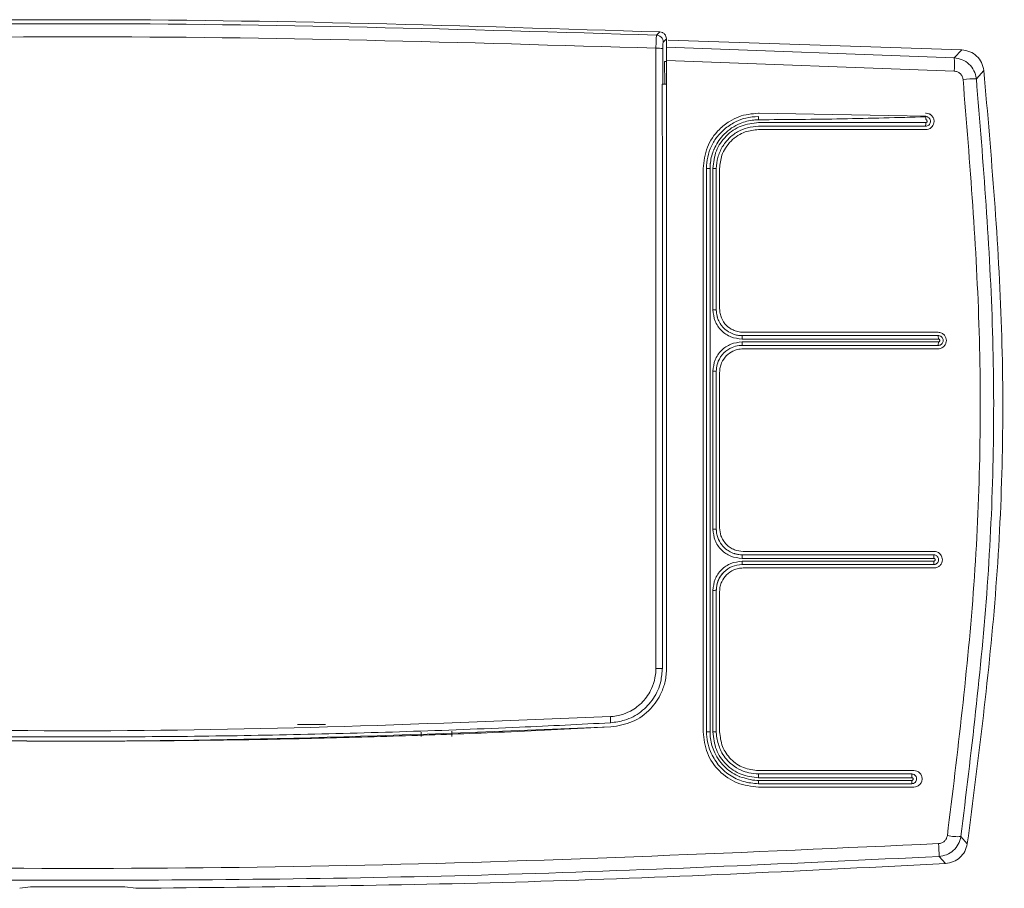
# Model space of a CAD drawing. Header units: millimetres. Extents: x 38 to 253, y 25 to 200.
# Tile 49 of 71: x 56.35 to 59.14, y 141.53 to 143.98. Entities that reach past the tile are written whole.
import ezdxf

# ---------------------------------------------------------------- set-up
doc = ezdxf.new("R2010")
doc.units = ezdxf.units.MM

msp = doc.modelspace()

# ---------------------------------------------------------------- linework, layer by layer
at = {"color": 7, "linetype": 'Continuous', "lineweight": 15}
for p, q in [((58.16149, 143.94917), (58.15232, 143.94032)), ((58.18059, 143.92939), (58.17142, 143.92054)), ((58.18091, 143.87462), (58.18059, 143.92939)), ((59.016, 143.89861), (58.1854, 143.92559)), ((58.16994, 143.8019), (58.16993, 143.90204)), ((58.18091, 143.90602), (58.99465, 143.87588)), ((58.99465, 143.87588), (59.016, 143.89861)), ((58.17524, 143.86574), (58.17561, 143.80186)), ((58.18091, 143.86556), (58.17524, 143.86574)), ((58.99467, 143.83842), (58.18091, 143.86873)), ((59.05743, 143.81688), (59.07878, 143.83978)), ((58.18091, 143.80182), (58.16869, 143.80191)), ((58.18091, 143.80742), (58.18091, 143.80182)), ((58.44091, 143.71955), (58.91404, 143.71078)), ((58.44283, 143.71955), (58.44091, 143.71955)), ((58.91443, 143.67288), (58.44091, 143.67288)), ((58.91365, 143.6823), (58.44094, 143.68227)), ((58.91405, 143.69267), (58.44127, 143.69268)), ((58.29357, 143.0782), (58.2936, 143.5629)), ((58.31192, 143.56326), (58.31192, 143.16298)), ((58.33091, 143.56288), (58.33091, 143.16622)), ((58.39424, 143.09021), (58.94946, 143.0902)), ((58.39757, 143.09955), (58.94919, 143.09955)), ((58.29357, 142.37692), (58.29357, 143.0782)), ((58.94946, 143.06223), (58.39424, 143.06222)), ((58.39459, 143.08027), (58.9499, 143.08029)), ((58.9499, 143.07227), (58.39459, 143.07224)), ((58.94919, 143.05288), (58.39757, 143.05288)), ((58.31191, 142.98952), (58.31188, 142.54254)), ((58.32156, 142.98955), (58.32156, 142.54288)), ((58.33091, 142.98621), (58.33091, 142.54622)), ((58.39757, 142.47955), (58.93786, 142.47955)), ((58.39425, 142.47022), (58.93648, 142.4702)), ((58.39454, 142.45983), (58.93684, 142.4599)), ((58.93684, 142.45187), (58.39454, 142.45181)), ((58.93647, 142.44224), (58.39424, 142.44226)), ((58.93786, 142.43288), (58.39757, 142.43288)), ((58.29359, 141.96952), (58.29357, 142.37692)), ((58.31187, 142.36909), (58.31182, 141.96881)), ((58.33091, 142.36622), (58.33091, 141.96955)), ((57.2151, 141.98955), (57.13596, 141.98955)), ((57.57261, 141.97096), (57.57261, 141.95621)), ((57.48595, 141.95621), (57.48595, 141.96866)), ((58.44091, 141.85955), (58.88064, 141.85955)), ((58.44093, 141.85013), (58.87443, 141.85012)), ((58.44113, 141.83139), (58.87467, 141.83147)), ((58.44114, 141.83942), (58.87467, 141.83949)), ((58.44091, 141.82227), (58.8744, 141.82226)), ((58.8744, 141.82223), (58.44091, 141.82222)), ((58.88063, 141.81288), (58.44091, 141.81288)), ((59.01363, 141.67289), (59.03183, 141.65265)), ((58.97003, 141.59667), (58.95188, 141.61666)), ((56.35011, 141.52653), (56.38091, 141.53109)), ((56.38091, 141.53109), (56.64757, 141.53109)), ((56.64757, 141.53109), (56.67837, 141.52653))]:
    msp.add_line(p, q, dxfattribs=at)
at = {"color": 7, "linetype": 'Continuous', "lineweight": 15, "flags": 128}
msp.add_lwpolyline([(58.91389, 143.70917), (58.91423, 143.70719), (58.9145, 143.70501), (58.91485, 143.70192), (58.91502, 143.70117), (58.91522, 143.70067), (58.91531, 143.70056), (58.9154, 143.70047), (58.9155, 143.70043), (58.91556, 143.7004), (58.91558, 143.70039), (58.91559, 143.70039), (58.91607, 143.70016), (58.91689, 143.69952), (58.91689, 143.69952), (58.91689, 143.69952), (58.91689, 143.69951), (58.91691, 143.6995), (58.91696, 143.69945), (58.91716, 143.69923), (58.91776, 143.69822), (58.9178, 143.69811), (58.91782, 143.69805), (58.91783, 143.69804), (58.91783, 143.69804), (58.91783, 143.69804), (58.91783, 143.69804), (58.91783, 143.69804), (58.91782, 143.69805), (58.91781, 143.69808), (58.91778, 143.69817), (58.91777, 143.6982), (58.91776, 143.6982), (58.91776, 143.69821), (58.91776, 143.69821), (58.91799, 143.69746), (58.91806, 143.69668), (58.9178, 143.69533), (58.91723, 143.69427), (58.9165, 143.69353), (58.91576, 143.69308), (58.9146, 143.69273), (58.91424, 143.69269), (58.91405, 143.69267)], dxfattribs=at)
at = {"color": 7, "linetype": 'Continuous', "lineweight": 15}
for centre, radius, start, end in [((58.15476, 143.81688), 0.0865, 79.90345, 92.72516), ((58.75057, 143.85701), 0.2448, 355.64616, 4.42297), ((59.05111, 143.59513), 0.22183, 88.36677, 98.11446), ((58.83741, 143.69046), 0.07668, 353.89204, 1.6543), ((58.30159, 143.48294), 0.08036, 88.35284, 95.71035), ((58.31402, 143.49465), 0.06864, 83.7152, 91.75141), ((58.30881, 142.44973), 0.08576, 355.00236, 1.39103), ((58.29783, 142.46226), 0.09674, 358.56577, 4.72177), ((58.85703, 142.46224), 0.07985, 358.31735, 5.72304), ((58.314, 142.42641), 0.05736, 267.86796, 277.553), ((58.33438, 141.82949), 0.10677, 356.12887, 1.0185), ((58.28214, 141.84178), 0.15902, 359.15044, 3.01006), ((58.78414, 141.82954), 0.09055, 355.40357, 1.21978), ((59.0043, 141.81618), 0.14359, 258.36186, 273.7269), ((58.44594, 141.61775), 0.50594, 359.87646, 3.98353)]:
    msp.add_arc(centre, radius, start, end, dxfattribs=at)
for points, knots in [([(54.86699, 143.94917), (55.41607, 143.96653), (56.51424, 144.00123), (57.61241, 143.96653), (58.16149, 143.94917)], [0, 0, 0, 0, 0.49999886, 1, 1, 1, 1]), ([(58.15232, 143.94032), (57.60629, 143.95642), (56.51424, 143.98861), (55.42219, 143.95642), (54.87616, 143.94032)], [0, 0, 0, 0, 0.5, 1, 1, 1, 1]), ([(58.18058, 143.92939), (58.18028, 143.93192), (58.17969, 143.93698), (58.17531, 143.94341), (58.16905, 143.94801), (58.16401, 143.94879), (58.16149, 143.94917)], [0, 0, 0, 0, 0.2502098, 0.4999789, 0.7497758, 1, 1, 1, 1]), ([(58.15065, 143.90328), (57.60518, 143.91947), (56.51424, 143.95183), (55.4233, 143.91947), (54.87783, 143.90328)], [0, 0, 0, 0, 0.5, 1, 1, 1, 1]), ([(58.15065, 143.90328), (58.15075, 143.90796), (58.15095, 143.91733), (58.15139, 143.92909), (58.15187, 143.93766), (58.15217, 143.93944), (58.15232, 143.94032)], [0, 0, 0, 0, 0.2503311, 0.5005762, 0.750411, 1, 1, 1, 1]), ([(58.17141, 143.92054), (58.17109, 143.92306), (58.17047, 143.92809), (58.16608, 143.9345), (58.15983, 143.93912), (58.15482, 143.93992), (58.15232, 143.94032)], [0, 0, 0, 0, 0.2500004, 0.4999916, 0.7499989, 1, 1, 1, 1]), ([(58.16993, 143.90204), (58.16995, 143.90443), (58.16999, 143.90914), (58.17033, 143.91496), (58.17081, 143.91922), (58.17122, 143.9201), (58.17142, 143.92054)], [0, 0, 0, 0, 0.25441, 0.500317, 0.7498307, 1, 1, 1, 1]), ([(58.15052, 142.1481), (58.15058, 142.4407), (58.15069, 143.02574), (58.15066, 143.61082), (58.15065, 143.90328)], [0, 0, 0, 0, 0.5001253, 1, 1, 1, 1]), ([(58.18091, 143.90602), (58.18091, 143.90512), (58.18091, 143.90332), (58.18091, 143.89466), (58.18091, 143.88282), (58.18091, 143.87343), (58.18091, 143.86873)], [0, 0, 0, 0, 0.2499845, 0.4999808, 0.7499807, 1, 1, 1, 1]), ([(59.07878, 143.83978), (59.07705, 143.84762), (59.07366, 143.86295), (59.05902, 143.88161), (59.03946, 143.89501), (59.02393, 143.89739), (59.016, 143.89861)], [0, 0, 0, 0, 0.2554802, 0.5000239, 0.7444608, 1, 1, 1, 1]), ([(58.18091, 143.86873), (58.18091, 143.58331), (58.18091, 143.01012), (58.18091, 142.43704), (58.18091, 142.14932)], [0, 0, 0, 0, 0.49794556, 1, 1, 1, 1]), ([(59.05743, 143.81688), (59.05572, 143.82467), (59.05231, 143.84017), (59.03742, 143.85908), (59.01767, 143.87238), (59.0023, 143.87473), (58.99465, 143.8759)], [0, 0, 0, 0, 0.2537393, 0.5048953, 0.7536104, 1, 1, 1, 1]), ([(59.0198, 143.81474), (59.01915, 143.81783), (59.01785, 143.82401), (59.01198, 143.83163), (59.00403, 143.83704), (58.99779, 143.83796), (58.99467, 143.83842)], [0, 0, 0, 0, 0.2501902, 0.5001964, 0.7500302, 1, 1, 1, 1]), ([(59.03183, 141.65265), (59.06324, 141.89445), (59.12607, 142.37804), (59.1418, 143.11101), (59.09977, 143.59686), (59.07876, 143.83978)], [0, 0, 0, 0, 0.3333334, 0.6666666, 1, 1, 1, 1]), ([(58.97533, 141.67553), (59.00433, 141.91171), (59.06234, 142.38421), (59.07751, 143.10162), (59.03904, 143.57703), (59.0198, 143.81474)], [0, 0, 0, 0, 0.3331776, 0.6665704, 1, 1, 1, 1]), ([(59.01363, 141.67289), (59.04248, 141.90852), (59.10046, 142.38203), (59.11548, 143.10104), (59.07676, 143.57857), (59.05743, 143.81688)], [0, 0, 0, 0, 0.3316692, 0.6664839, 1, 1, 1, 1]), ([(58.16881, 142.14899), (58.16881, 142.1623), (58.16884, 142.22882), (58.16889, 142.34863), (58.16894, 142.50847), (58.16898, 142.72169), (58.16898, 142.93503), (58.16896, 143.14837), (58.16891, 143.33734), (58.16884, 143.55525), (58.16874, 143.71968), (58.16869, 143.80191)], [0, 0, 0, 0, 0.02418407, 0.12092121, 0.21765894, 0.31439566, 0.50788086, 0.60461807, 0.7013554, 0.85065104, 1, 1, 1, 1]), ([(58.28424, 143.56288), (58.28658, 143.58338), (58.29128, 143.6244), (58.32279, 143.66963), (58.35615, 143.69593), (58.393, 143.71465), (58.42191, 143.71761), (58.44091, 143.71955)], [0, 0, 0, 0, 0.24955446, 0.49947519, 0.64815102, 0.76887168, 1, 1, 1, 1]), ([(58.3039, 143.56326), (58.30396, 143.56551), (58.30407, 143.56935), (58.30432, 143.57363), (58.30449, 143.57579), (58.30454, 143.57644), (58.30456, 143.57669), (58.30459, 143.57711), (58.30471, 143.57832), (58.30621, 143.59158), (58.31, 143.60641), (58.31435, 143.61584), (58.31437, 143.61588), (58.31442, 143.61602), (58.31464, 143.61654), (58.3155, 143.61858), (58.32281, 143.63481), (58.34348, 143.66422), (58.38354, 143.69101), (58.41768, 143.69953), (58.43531, 143.70064), (58.43975, 143.70069), (58.44088, 143.70071), (58.44117, 143.7007), (58.44124, 143.70071), (58.44126, 143.7007), (58.44127, 143.7007), (58.44127, 143.7007), (58.44127, 143.7007)], [0, 0, 0, 0, 0.0313603, 0.0535401, 0.0597428, 0.0616234, 0.0626878, 0.0632204, 0.0675165, 0.0795663, 0.2503101, 0.2503279, 0.2504727, 0.2508779, 0.252405, 0.2583606, 0.2818613, 0.5003622, 0.7498828, 0.936919, 0.9840203, 0.9959326, 0.9989492, 0.9997203, 0.9999212, 0.9999764, 0.9999919, 1, 1, 1, 1]), ([(58.34774, 143.67699), (58.35748, 143.68384), (58.37514, 143.69625), (58.40716, 143.70772), (58.42886, 143.70929), (58.44091, 143.71017)], [0, 0, 0, 0, 0.3539767, 0.6413135, 1, 1, 1, 1]), ([(58.44127, 143.7007), (58.44126, 143.70186), (58.44125, 143.70426), (58.44116, 143.70735), (58.44105, 143.70955), (58.44095, 143.70997), (58.44091, 143.71017)], [0, 0, 0, 0, 0.2416079, 0.4999901, 0.7584742, 1, 1, 1, 1]), ([(58.9139, 143.70917), (58.8352, 143.707), (58.67784, 143.70267), (58.52011, 143.70136), (58.44127, 143.7007)], [0, 0, 0, 0, 0.5001112, 1, 1, 1, 1]), ([(58.91364, 143.71953), (58.91431, 143.71954), (58.91773, 143.71957), (58.92222, 143.71847), (58.92729, 143.71585), (58.93195, 143.71221), (58.93561, 143.70679), (58.93744, 143.70095), (58.93803, 143.69527), (58.93707, 143.68946), (58.93449, 143.6839), (58.93112, 143.67957), (58.92681, 143.67622), (58.92126, 143.67353), (58.91702, 143.67313), (58.91443, 143.67288)], [0, 0, 0, 0, 0.0274305, 0.1404527, 0.182624, 0.2586222, 0.377934, 0.4407231, 0.5054203, 0.6081659, 0.6752195, 0.7526128, 0.8288166, 0.8955138, 1, 1, 1, 1]), ([(58.91389, 143.70917), (58.9141, 143.70947), (58.91437, 143.70987), (58.91491, 143.71002), (58.91525, 143.71004), (58.91563, 143.71001), (58.91613, 143.70994), (58.91729, 143.70969), (58.91844, 143.70932), (58.91995, 143.70865), (58.92178, 143.70763), (58.92446, 143.7053), (58.92616, 143.70254), (58.92727, 143.69942), (58.92761, 143.69729), (58.92754, 143.69538), (58.92749, 143.69483), (58.92747, 143.69467), (58.92747, 143.69466)], [0, 0, 0, 0, 0.09762364, 0.129139, 0.15069167, 0.16572496, 0.18146837, 0.20964592, 0.3038648, 0.32253801, 0.40286324, 0.54791311, 0.73406738, 0.77402136, 0.93487948, 0.98196799, 0.99805024, 1, 1, 1, 1]), ([(58.2936, 143.5629), (58.2943, 143.57383), (58.2957, 143.59563), (58.30692, 143.6266), (58.32381, 143.65477), (58.33977, 143.66959), (58.34774, 143.67699)], [0, 0, 0, 0, 0.2511083, 0.5004618, 0.750719, 1, 1, 1, 1]), ([(58.44127, 143.69268), (58.42427, 143.69072), (58.39031, 143.68681), (58.34757, 143.65681), (58.31773, 143.61407), (58.31386, 143.58018), (58.31192, 143.56326)], [0, 0, 0, 0, 0.2505568, 0.5004699, 0.7506378, 1, 1, 1, 1]), ([(58.44091, 143.67288), (58.42807, 143.67161), (58.40761, 143.66959), (58.38167, 143.65652), (58.36236, 143.64132), (58.34715, 143.62196), (58.33415, 143.59596), (58.33215, 143.57559), (58.33091, 143.56288)], [0, 0, 0, 0, 0.2222145, 0.354206, 0.499816, 0.6473191, 0.7799998, 1, 1, 1, 1]), ([(58.44094, 143.68227), (58.43058, 143.68149), (58.40994, 143.67994), (58.38123, 143.6676), (58.35605, 143.64921), (58.34423, 143.63232), (58.33831, 143.62386)], [0, 0, 0, 0, 0.2511907, 0.5007018, 0.750059, 1, 1, 1, 1]), ([(58.92747, 143.69466), (58.92712, 143.69305), (58.92638, 143.68975), (58.92318, 143.68568), (58.91876, 143.68284), (58.91536, 143.68248), (58.91365, 143.6823)], [0, 0, 0, 0, 0.2417128, 0.4973716, 0.7478531, 1, 1, 1, 1]), ([(58.32153, 143.56288), (58.32227, 143.57359), (58.32375, 143.59505), (58.33345, 143.61424), (58.33831, 143.62386)], [0, 0, 0, 0, 0.4987762, 1, 1, 1, 1]), ([(58.28424, 141.96955), (58.28424, 142.23586), (58.28424, 142.76651), (58.28424, 143.29808), (58.28424, 143.56288)], [0, 0, 0, 0, 0.5018518, 1, 1, 1, 1]), ([(58.3038, 141.96881), (58.30383, 142.23436), (58.30389, 142.76538), (58.3039, 143.29733), (58.3039, 143.56326)], [0, 0, 0, 0, 0.5000755, 1, 1, 1, 1]), ([(58.32153, 143.56288), (58.32153, 143.56273), (58.32153, 143.56231), (58.32153, 143.56097), (58.32153, 143.55643), (58.32153, 143.5395), (58.32154, 143.47421), (58.32153, 143.34558), (58.32155, 143.22957), (58.32156, 143.16288)], [0, 0, 0, 0, 0.00111809, 0.00317051, 0.01008288, 0.03514561, 0.13019714, 0.50000425, 1, 1, 1, 1]), ([(58.31192, 143.16298), (58.31316, 143.15213), (58.31565, 143.13046), (58.33476, 143.10313), (58.36207, 143.084), (58.38373, 143.08151), (58.39459, 143.08027)], [0, 0, 0, 0, 0.2502006, 0.4999264, 0.7495158, 1, 1, 1, 1]), ([(58.32156, 143.16288), (58.32139, 143.16289), (58.32103, 143.16292), (58.3188, 143.16295), (58.31562, 143.16297), (58.31312, 143.16298), (58.31192, 143.16298)], [0, 0, 0, 0, 0.2400088, 0.4983913, 0.7577906, 1, 1, 1, 1]), ([(58.32156, 143.16288), (58.32155, 143.16259), (58.32154, 143.162), (58.32156, 143.16119), (58.32159, 143.1603), (58.32167, 143.15852), (58.3218, 143.15682), (58.32195, 143.15528), (58.32208, 143.1541), (58.32236, 143.15186), (58.32304, 143.14787), (58.32388, 143.14444), (58.32455, 143.14216), (58.32465, 143.14181), (58.32468, 143.14172), (58.32474, 143.14154), (58.32492, 143.14094), (58.32563, 143.13874), (58.32822, 143.13178), (58.33207, 143.12476), (58.33766, 143.11707), (58.34529, 143.1083), (58.35858, 143.09852), (58.3744, 143.09248), (58.38596, 143.09042), (58.39206, 143.09027), (58.39424, 143.09021)], [0, 0, 0, 0, 0.00813, 0.0159577, 0.021189, 0.0315926, 0.0628185, 0.0660497, 0.0723423, 0.0940909, 0.1253422, 0.1786921, 0.1867798, 0.1878447, 0.1883811, 0.1893643, 0.1926896, 0.204753, 0.2503718, 0.3878285, 0.412958, 0.500479, 0.6925741, 0.8395771, 0.9424186, 1, 1, 1, 1]), ([(58.33091, 143.16622), (58.33117, 143.16173), (58.33169, 143.15284), (58.33704, 143.13616), (58.34866, 143.1187), (58.36593, 143.10663), (58.38245, 143.10058), (58.39234, 143.0999), (58.39757, 143.09955)], [0, 0, 0, 0, 0.1286917, 0.2549854, 0.4992631, 0.7163052, 0.8499308, 1, 1, 1, 1]), ([(58.39424, 143.09021), (58.39429, 143.09002), (58.39438, 143.08962), (58.39449, 143.08729), (58.39457, 143.08401), (58.39458, 143.08148), (58.39459, 143.08027)], [0, 0, 0, 0, 0.2402034, 0.4991285, 0.7585421, 1, 1, 1, 1]), ([(58.94919, 143.09955), (58.95099, 143.09943), (58.95451, 143.09919), (58.9594, 143.09739), (58.96361, 143.09478), (58.96803, 143.09054), (58.97161, 143.08429), (58.97291, 143.07651), (58.97178, 143.06884), (58.96866, 143.06278), (58.96445, 143.05833), (58.96018, 143.05541), (58.95498, 143.05331), (58.95117, 143.05303), (58.94919, 143.05288)], [0, 0, 0, 0, 0.0736799, 0.1441932, 0.2115437, 0.2757183, 0.394062, 0.499899, 0.5935548, 0.7078907, 0.7731073, 0.8435341, 0.919167, 1, 1, 1, 1]), ([(58.94946, 143.0902), (58.94952, 143.0902), (58.9497, 143.0902), (58.95026, 143.09018), (58.95214, 143.09003), (58.95488, 143.08926), (58.95803, 143.08741), (58.9607, 143.08481), (58.96284, 143.08099), (58.96372, 143.0762), (58.96283, 143.07146), (58.96068, 143.06758), (58.95798, 143.06496), (58.95475, 143.06311), (58.95202, 143.06238), (58.95014, 143.06224), (58.94962, 143.06223), (58.94948, 143.06223), (58.94946, 143.06223)], [0, 0, 0, 0, 0.0041672, 0.0120517, 0.0385167, 0.1337551, 0.2036501, 0.2877283, 0.3867677, 0.4992771, 0.6147547, 0.710882, 0.7994814, 0.8691258, 0.9647293, 0.9898952, 0.9988805, 1, 1, 1, 1]), ([(58.94946, 143.0902), (58.94952, 143.09), (58.94963, 143.08958), (58.94978, 143.08725), (58.94988, 143.084), (58.94989, 143.0815), (58.9499, 143.08029)], [0, 0, 0, 0, 0.2407098, 0.499579, 0.7587026, 1, 1, 1, 1]), ([(58.39459, 143.07224), (58.38375, 143.071), (58.3621, 143.06851), (58.33479, 143.04941), (58.31565, 143.02208), (58.31316, 143.00039), (58.31191, 142.98952)], [0, 0, 0, 0, 0.2500716, 0.49973, 0.7493832, 1, 1, 1, 1]), ([(58.39424, 143.06222), (58.3939, 143.06222), (58.39297, 143.06222), (58.39016, 143.06214), (58.38103, 143.06145), (58.36335, 143.05686), (58.34151, 143.04229), (58.32706, 143.02067), (58.32279, 143.00452), (58.32197, 142.99745), (58.32166, 142.99439), (58.32161, 142.99193), (58.32156, 142.98955)], [0, 0, 0, 0, 0.0090617, 0.0245214, 0.0744093, 0.2505757, 0.5000271, 0.7494516, 0.9188101, 0.9350326, 0.937201, 1, 1, 1, 1]), ([(58.39424, 143.06222), (58.39429, 143.06242), (58.39438, 143.06283), (58.39449, 143.06518), (58.39457, 143.06848), (58.39458, 143.07102), (58.39459, 143.07224)], [0, 0, 0, 0, 0.24024468, 0.49922055, 0.75868518, 1, 1, 1, 1]), ([(58.94946, 143.06223), (58.94952, 143.06244), (58.94963, 143.06288), (58.94978, 143.06525), (58.94988, 143.06854), (58.94989, 143.07106), (58.9499, 143.07227)], [0, 0, 0, 0, 0.2408939, 0.5000085, 0.759077, 1, 1, 1, 1]), ([(58.9499, 143.08029), (58.95042, 143.08023), (58.95147, 143.08011), (58.95281, 143.07919), (58.95369, 143.07786), (58.95402, 143.07628), (58.95367, 143.07472), (58.95281, 143.07338), (58.95147, 143.07245), (58.95042, 143.07233), (58.9499, 143.07227)], [0, 0, 0, 0, 0.12514178, 0.25024218, 0.37531914, 0.50023296, 0.6250407, 0.74995414, 0.87492148, 1, 1, 1, 1]), ([(58.39757, 143.05288), (58.39209, 143.05249), (58.38188, 143.05177), (58.36547, 143.04551), (58.3487, 143.03362), (58.33726, 143.01667), (58.33175, 142.99999), (58.33119, 142.99087), (58.33091, 142.98621)], [0, 0, 0, 0, 0.1571498, 0.2929303, 0.4995624, 0.7384837, 0.8665501, 1, 1, 1, 1]), ([(58.32156, 142.98955), (58.32139, 142.98955), (58.32104, 142.98954), (58.31881, 142.98953), (58.31562, 142.98952), (58.31312, 142.98952), (58.31191, 142.98952)], [0, 0, 0, 0, 0.23983842, 0.49822701, 0.75775255, 1, 1, 1, 1]), ([(58.32156, 142.54288), (58.32139, 142.54284), (58.32103, 142.54275), (58.3188, 142.54264), (58.3156, 142.54256), (58.31309, 142.54255), (58.31188, 142.54254)], [0, 0, 0, 0, 0.239908, 0.4983637, 0.7578434, 1, 1, 1, 1]), ([(58.39454, 142.45983), (58.38368, 142.46108), (58.362, 142.46358), (58.33471, 142.48271), (58.31561, 142.51002), (58.31313, 142.53169), (58.31188, 142.54254)], [0, 0, 0, 0, 0.2504723, 0.5000487, 0.7497663, 1, 1, 1, 1]), ([(58.37597, 142.47255), (58.37597, 142.47255), (58.37595, 142.47256), (58.37587, 142.47258), (58.37561, 142.47265), (58.37462, 142.47291), (58.37082, 142.47401), (58.36261, 142.47709), (58.34964, 142.48457), (58.33523, 142.4985), (58.32613, 142.51539), (58.32267, 142.52896), (58.32186, 142.53586), (58.32164, 142.53936), (58.32157, 142.54104), (58.32155, 142.54214), (58.32156, 142.54263), (58.32156, 142.54288)], [0, 0, 0, 0, 0.0000894, 0.000712, 0.0023932, 0.0086598, 0.0327736, 0.1268361, 0.2830534, 0.5000494, 0.748194, 0.8742834, 0.9380481, 0.9658554, 0.9841956, 0.9918063, 1, 1, 1, 1]), ([(58.33091, 142.54622), (58.33163, 142.53867), (58.33281, 142.52646), (58.34057, 142.51067), (58.34954, 142.49917), (58.36071, 142.49016), (58.37624, 142.48182), (58.38914, 142.48045), (58.39757, 142.47955)], [0, 0, 0, 0, 0.2156184, 0.3491472, 0.4995449, 0.6317627, 0.7594236, 1, 1, 1, 1]), ([(58.39425, 142.47022), (58.39116, 142.47032), (58.385, 142.47052), (58.37898, 142.47188), (58.37597, 142.47255)], [0, 0, 0, 0, 0.4999111, 1, 1, 1, 1]), ([(58.93786, 142.47955), (58.94051, 142.47929), (58.9448, 142.47888), (58.95032, 142.47615), (58.95461, 142.4728), (58.95799, 142.46843), (58.96053, 142.46283), (58.96166, 142.45576), (58.96006, 142.44737), (58.95514, 142.43964), (58.94869, 142.43516), (58.94267, 142.43317), (58.93947, 142.43298), (58.93786, 142.43288)], [0, 0, 0, 0, 0.1084324, 0.175217, 0.2502368, 0.3307067, 0.3994816, 0.5014678, 0.6198073, 0.7421986, 0.8686914, 0.9338193, 1, 1, 1, 1]), ([(58.31187, 142.36909), (58.31311, 142.37994), (58.3156, 142.40161), (58.33472, 142.42895), (58.36204, 142.44808), (58.3837, 142.45057), (58.39454, 142.45181)], [0, 0, 0, 0, 0.2506014, 0.5002684, 0.7499329, 1, 1, 1, 1]), ([(58.94335, 142.4684), (58.94461, 142.46752), (58.94713, 142.46575), (58.94956, 142.46175), (58.95067, 142.45722), (58.9502, 142.45263), (58.94831, 142.44838), (58.94519, 142.445), (58.94106, 142.44269), (58.938, 142.44239), (58.93647, 142.44224)], [0, 0, 0, 0, 0.1249844, 0.250093, 0.374503, 0.502904, 0.6209398, 0.7503121, 0.874741, 1, 1, 1, 1]), ([(58.93647, 142.44224), (58.93652, 142.44242), (58.93662, 142.4428), (58.93674, 142.44503), (58.93683, 142.4482), (58.93684, 142.45068), (58.93684, 142.45187)], [0, 0, 0, 0, 0.2403564, 0.4988565, 0.7580703, 1, 1, 1, 1]), ([(58.93648, 142.4702), (58.93768, 142.47012), (58.94009, 142.46997), (58.94226, 142.46892), (58.94335, 142.4684)], [0, 0, 0, 0, 0.4995061, 1, 1, 1, 1]), ([(58.93684, 142.4599), (58.93737, 142.45984), (58.93842, 142.45971), (58.93975, 142.45879), (58.94064, 142.45746), (58.94096, 142.45589), (58.94062, 142.45432), (58.93976, 142.45298), (58.93842, 142.45205), (58.93737, 142.45193), (58.93684, 142.45187)], [0, 0, 0, 0, 0.12516293, 0.25021545, 0.37526789, 0.50028118, 0.62505966, 0.74994242, 0.87493137, 1, 1, 1, 1]), ([(58.32155, 142.36955), (58.32263, 142.37907), (58.3248, 142.39812), (58.34162, 142.42217), (58.36567, 142.43899), (58.38472, 142.44118), (58.39424, 142.44227)], [0, 0, 0, 0, 0.25002527, 0.50025979, 0.7501102, 1, 1, 1, 1]), ([(58.39424, 142.44221), (58.38473, 142.44112), (58.36571, 142.43893), (58.34175, 142.4223), (58.32855, 142.40278), (58.32254, 142.38464), (58.32193, 142.37483), (58.3216, 142.36955)], [0, 0, 0, 0, 0.2498293, 0.4993048, 0.7411529, 0.8606289, 1, 1, 1, 1]), ([(58.39757, 142.43288), (58.39286, 142.43259), (58.38368, 142.43203), (58.36705, 142.42647), (58.34957, 142.41467), (58.33761, 142.39724), (58.33183, 142.38064), (58.33122, 142.37115), (58.33091, 142.36622)], [0, 0, 0, 0, 0.1351295, 0.2635666, 0.4993669, 0.7275556, 0.8583651, 1, 1, 1, 1]), ([(58.32154, 142.36955), (58.32154, 142.36951), (58.32154, 142.36941), (58.32154, 142.36908), (58.32154, 142.36794), (58.32154, 142.36365), (58.32154, 142.347), (58.32154, 142.28145), (58.32154, 142.15245), (58.32155, 142.03617), (58.32155, 141.96955)], [0, 0, 0, 0, 0.0002606, 0.0007594, 0.0024789, 0.0087939, 0.032933, 0.1272463, 0.4999922, 1, 1, 1, 1]), ([(58.02183, 142.01225), (58.02192, 142.01226), (58.02215, 142.01228), (58.02287, 142.01232), (58.02525, 142.01248), (58.03405, 142.01327), (58.05273, 142.01669), (58.08269, 142.02832), (58.11518, 142.05302), (58.13806, 142.08693), (58.14794, 142.11762), (58.15024, 142.13637), (58.15052, 142.14497), (58.15053, 142.14726), (58.15053, 142.14789), (58.15052, 142.14808), (58.15052, 142.1481)], [0, 0, 0, 0, 0.0012214, 0.003382, 0.0105184, 0.036025, 0.1319539, 0.2862203, 0.4999458, 0.715972, 0.8717845, 0.9661956, 0.9907563, 0.9973022, 0.9996858, 1, 1, 1, 1]), ([(58.02251, 141.99479), (58.03591, 141.99654), (58.06652, 142.00055), (58.10985, 142.02409), (58.14561, 142.06241), (58.1657, 142.10645), (58.16788, 142.13636), (58.16881, 142.14899)], [0, 0, 0, 0, 0.172679, 0.3942722, 0.6158854, 0.837776, 1, 1, 1, 1]), ([(58.18091, 142.14932), (58.18007, 142.13664), (58.1785, 142.11272), (58.16436, 142.07268), (58.13591, 142.03055), (58.08595, 141.99327), (58.04408, 141.98635), (58.02307, 141.98288)], [0, 0, 0, 0, 0.1508228, 0.2847045, 0.500837, 0.7495667, 1, 1, 1, 1]), ([(58.16881, 142.14899), (58.16795, 142.14887), (58.16622, 142.14862), (58.16168, 142.14833), (58.1563, 142.14814), (58.15241, 142.14811), (58.15052, 142.1481)], [0, 0, 0, 0, 0.2520288, 0.5103563, 0.7631801, 1, 1, 1, 1]), ([(55.00665, 142.01225), (55.5091, 141.99216), (56.51416, 141.95196), (57.51922, 141.99216), (58.02183, 142.01226)], [0, 0, 0, 0, 0.4999216, 1, 1, 1, 1]), ([(58.02183, 142.01225), (58.02193, 142.01039), (58.02212, 142.00654), (58.02234, 142.00135), (58.02249, 141.99708), (58.0225, 141.99555), (58.02251, 141.99479)], [0, 0, 0, 0, 0.2382574, 0.4915969, 0.749337, 1, 1, 1, 1]), ([(55.00541, 141.98288), (55.50757, 141.9629), (56.51346, 141.92288), (57.51934, 141.96286), (58.02307, 141.98288)], [0, 0, 0, 0, 0.499223, 1, 1, 1, 1]), ([(58.02307, 141.98288), (57.92272, 141.97786), (57.73502, 141.96847), (57.45272, 141.95795), (57.1759, 141.95009), (56.89347, 141.94495), (56.61328, 141.94259), (56.20748, 141.94325), (55.67152, 141.95205), (55.22834, 141.97256), (55.00541, 141.98288)], [0, 0, 0, 0, 0.099845, 0.1867679, 0.2807155, 0.3750235, 0.4674509, 0.5591316, 0.7782389, 1, 1, 1, 1]), ([(55.00597, 141.99479), (55.01929, 141.99409), (55.08585, 141.99058), (55.20569, 141.98473), (55.36553, 141.97781), (55.5254, 141.9718), (55.68531, 141.96668), (55.84525, 141.96246), (56.05854, 141.95804), (56.27186, 141.95542), (56.48519, 141.9546), (56.6452, 141.95489), (56.80519, 141.95608), (56.96518, 141.95817), (57.17847, 141.96215), (57.39172, 141.96794), (57.60491, 141.97552), (57.75445, 141.9817), (57.89365, 141.98811), (57.97956, 141.99257), (58.02251, 141.99479)], [0, 0, 0, 0, 0.0132533, 0.0662668, 0.1192803, 0.1722938, 0.2253073, 0.2783208, 0.3313343, 0.4373627, 0.4903762, 0.5433896, 0.5964031, 0.6494166, 0.7024301, 0.8084585, 0.861472, 0.9144855, 0.9572423, 1, 1, 1, 1]), ([(58.44091, 141.81288), (58.42034, 141.81525), (58.37922, 141.81998), (58.32747, 141.85625), (58.2913, 141.90799), (58.28659, 141.94903), (58.28424, 141.96955)], [0, 0, 0, 0, 0.2499813, 0.499734, 0.7498854, 1, 1, 1, 1]), ([(58.29359, 141.96952), (58.29407, 141.95988), (58.29503, 141.94058), (58.30152, 141.92238), (58.30477, 141.91327)], [0, 0, 0, 0, 0.4993324, 1, 1, 1, 1]), ([(58.29359, 141.96952), (58.29384, 141.96943), (58.29435, 141.96923), (58.29678, 141.96899), (58.3001, 141.96883), (58.30259, 141.96882), (58.3038, 141.96881)], [0, 0, 0, 0, 0.2420825, 0.5013883, 0.7599852, 1, 1, 1, 1]), ([(58.32155, 141.96955), (58.32136, 141.96945), (58.32095, 141.96926), (58.31868, 141.96902), (58.31549, 141.96885), (58.31301, 141.96882), (58.31182, 141.96881)], [0, 0, 0, 0, 0.2407696, 0.4994472, 0.7584324, 1, 1, 1, 1]), ([(58.32155, 141.96955), (58.32156, 141.9685), (58.32158, 141.96563), (58.32199, 141.95682), (58.3234, 141.94917), (58.32447, 141.94331)], [0, 0, 0, 0, 0.11875406, 0.32495383, 1, 1, 1, 1]), ([(58.33091, 141.96955), (58.33256, 141.95514), (58.33586, 141.92635), (58.36124, 141.89002), (58.39757, 141.86453), (58.42646, 141.86121), (58.44091, 141.85955)], [0, 0, 0, 0, 0.2500661, 0.4998448, 0.7499479, 1, 1, 1, 1]), ([(58.44113, 141.83139), (58.43952, 141.83142), (58.42159, 141.83171), (58.40432, 141.83781), (58.38849, 141.84188), (58.38846, 141.8419), (58.38832, 141.84195), (58.3878, 141.84218), (58.38574, 141.84303), (58.36956, 141.8504), (58.3401, 141.87108), (58.31349, 141.91111), (58.30497, 141.94514), (58.30387, 141.96271), (58.3038, 141.9672), (58.3038, 141.96837), (58.3038, 141.96868), (58.3038, 141.96877), (58.3038, 141.9688), (58.3038, 141.96881)], [0, 0, 0, 0, 0.0224499, 0.2497462, 0.2497641, 0.2499121, 0.2503165, 0.251853, 0.25782, 0.2813414, 0.4999782, 0.7496845, 0.9359153, 0.9832884, 0.9955108, 0.9987226, 0.999606, 0.999865, 1, 1, 1, 1]), ([(58.31182, 141.96881), (58.31377, 141.95183), (58.31765, 141.91792), (58.34755, 141.87517), (58.39027, 141.84525), (58.4242, 141.84136), (58.44114, 141.83942)], [0, 0, 0, 0, 0.2506877, 0.5006069, 0.7506881, 1, 1, 1, 1]), ([(58.32447, 141.94331), (58.32817, 141.93179), (58.33637, 141.90619), (58.36167, 141.87772), (58.38943, 141.86079), (58.41499, 141.85186), (58.43175, 141.85074), (58.44093, 141.85013)], [0, 0, 0, 0, 0.22482803, 0.49949434, 0.68811613, 0.82907678, 1, 1, 1, 1]), ([(58.44091, 141.82229), (58.42634, 141.82353), (58.39729, 141.82602), (58.3578, 141.84568), (58.32474, 141.87466), (58.31143, 141.9004), (58.30477, 141.91327)], [0, 0, 0, 0, 0.2511151, 0.5008578, 0.7503837, 1, 1, 1, 1]), ([(58.88064, 141.85955), (58.88351, 141.85925), (58.88796, 141.85879), (58.89343, 141.85592), (58.89835, 141.85198), (58.90276, 141.84537), (58.90429, 141.83765), (58.90364, 141.83145), (58.90175, 141.82545), (58.89727, 141.81903), (58.88951, 141.81386), (58.88356, 141.8132), (58.88063, 141.81288)], [0, 0, 0, 0, 0.1171242, 0.181859, 0.2505625, 0.375374, 0.5002274, 0.5659661, 0.6307965, 0.7572015, 0.880232, 1, 1, 1, 1]), ([(58.88835, 141.83572), (58.88808, 141.83397), (58.88753, 141.83044), (58.88433, 141.82599), (58.87976, 141.82289), (58.87619, 141.82249), (58.8744, 141.82228)], [0, 0, 0, 0, 0.2466889, 0.4988878, 0.7490977, 1, 1, 1, 1]), ([(58.87443, 141.85012), (58.87599, 141.84997), (58.87857, 141.84972), (58.88196, 141.84806), (58.88465, 141.8459), (58.88669, 141.84309), (58.88814, 141.83963), (58.88827, 141.83716), (58.88835, 141.83572)], [0, 0, 0, 0, 0.208591, 0.3451099, 0.5012029, 0.6688394, 0.8080522, 1, 1, 1, 1]), ([(58.87443, 141.85012), (58.87446, 141.84978), (58.87453, 141.84908), (58.87461, 141.84646), (58.87467, 141.8431), (58.87467, 141.84066), (58.87467, 141.83949)], [0, 0, 0, 0, 0.2453369, 0.5054453, 0.7625913, 1, 1, 1, 1]), ([(58.87467, 141.83949), (58.87519, 141.83943), (58.87625, 141.83931), (58.87758, 141.83838), (58.87847, 141.83706), (58.87879, 141.83548), (58.87845, 141.83392), (58.87759, 141.83257), (58.87624, 141.83165), (58.87519, 141.83153), (58.87467, 141.83147)], [0, 0, 0, 0, 0.125143, 0.2502108, 0.3752401, 0.5002376, 0.6250251, 0.7499952, 0.8749221, 1, 1, 1, 1]), ([(58.95066, 141.6529), (58.95367, 141.65337), (58.95968, 141.65431), (58.96737, 141.65948), (58.97313, 141.66671), (58.9746, 141.67259), (58.97533, 141.67553)], [0, 0, 0, 0, 0.2498507, 0.4998938, 0.7501911, 1, 1, 1, 1]), ([(59.01364, 141.67288), (59.01168, 141.66539), (59.0078, 141.65052), (58.99299, 141.63264), (58.97389, 141.62013), (58.95918, 141.61781), (58.95188, 141.61666)], [0, 0, 0, 0, 0.2556878, 0.5074986, 0.7555675, 1, 1, 1, 1]), ([(54.07782, 141.6529), (54.61895, 141.62851), (55.70124, 141.57973), (57.32724, 141.57973), (58.40953, 141.62851), (58.95066, 141.6529)], [0, 0, 0, 0, 0.3333266, 0.6666727, 1, 1, 1, 1]), ([(58.97003, 141.59667), (58.97765, 141.59787), (58.99258, 141.60024), (59.01156, 141.61292), (59.02605, 141.63056), (59.02988, 141.64519), (59.03183, 141.65265)], [0, 0, 0, 0, 0.2550858, 0.5000055, 0.7448965, 1, 1, 1, 1]), ([(54.0766, 141.61666), (54.48261, 141.59745), (55.29462, 141.55903), (56.51424, 141.54453), (57.73385, 141.55903), (58.54587, 141.59745), (58.95188, 141.61666)], [0, 0, 0, 0, 0.2499998, 0.4999993, 0.7499998, 1, 1, 1, 1]), ([(56.67837, 141.52653), (57.06054, 141.53055), (57.8249, 141.5386), (58.58832, 141.57731), (58.97003, 141.59667)], [0, 0, 0, 0, 0.5, 1, 1, 1, 1])]:
    msp.add_open_spline(points, degree=3, knots=knots, dxfattribs=at)

doc.saveas('drawing.dxf')
